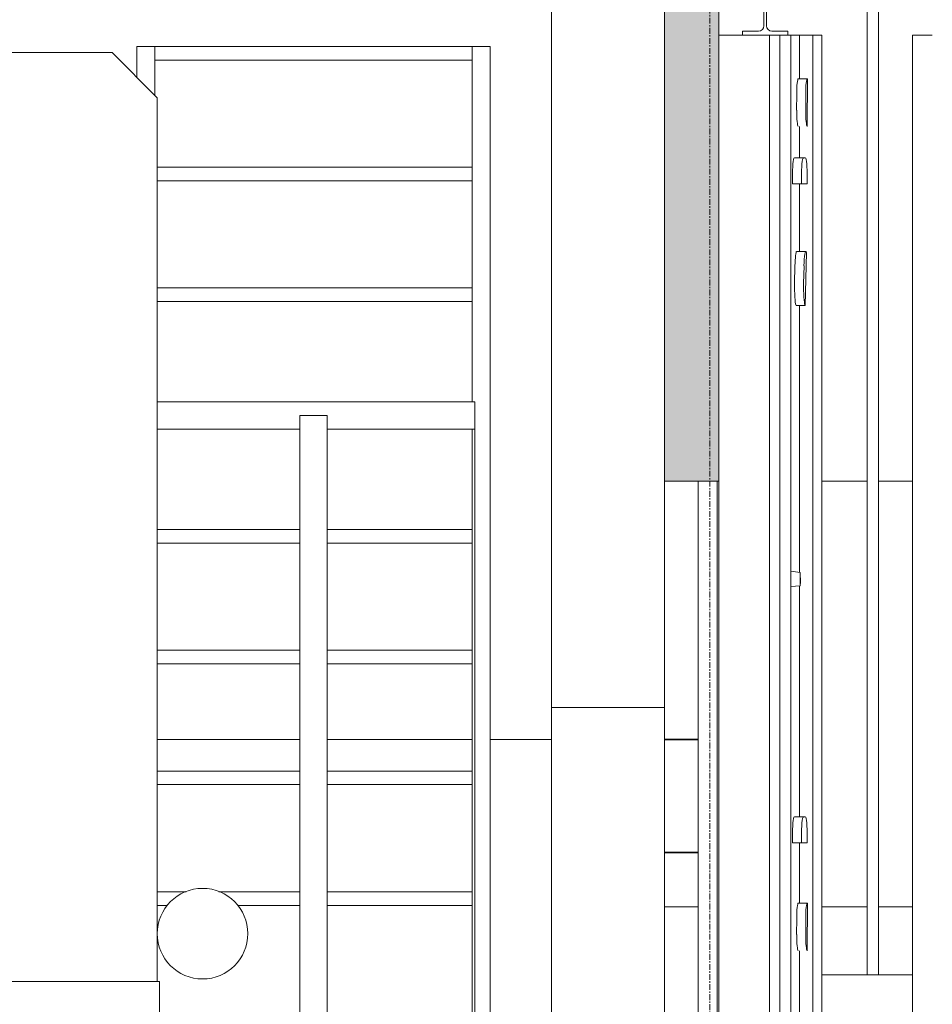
# Model space of a CAD drawing. Header units: millimetres. Extents: x 61846 to 198573, y 13020 to 52988.
# Tile 221 of 240: x 189564 to 191579, y 19145 to 21319. Entities that reach past the tile are written whole.
import ezdxf

# ---------------------------------------------------------------- set-up
doc = ezdxf.new("R2010")
doc.units = ezdxf.units.MM
doc.linetypes.add('Grid Line', pattern=[22.225, 12.7, -3.175, 3.175, -3.175])
for name, color, linetype, lineweight in [('A-FLOR', 192, 'Continuous', 50), ('A-GENM', 13, 'Continuous', 18), ('A-WALL', 113, 'Continuous', 25), ('I-WALL', 2, 'Continuous', 25), ('S-GRID', 1, 'Continuous', 18)]:
    doc.layers.add(name, color=color, linetype=linetype, lineweight=lineweight)

# ---------------------------------------------------------------- blocks, each defined once
blk = doc.blocks.new('Basic Wall_28_PBT_WA_beton t_p_g__d_250_C30_37_2203250 - Basic Wall_28_PBT_WA_beton t_p_g__d_250_C30_37_2203250-313176-GZ lierenkamer 4')
at = {"layer": 'A-WALL', "color": 10, "lineweight": 18}
for p, q in [((-46130.2, 19730), (-45815.2, 19730)), ((-45815.2, 19730), (-46130.2, 19730)), ((-45755.2, 19730), (-45435.2, 19730)), ((-45435.2, 19730), (-45755.2, 19730)), ((-45395.2, 19730), (-45260, 19730)), ((-45260, 19730), (-45395.2, 19730)), ((-45010, 19730), (-44935.8, 19730)), ((-44935.8, 19730), (-45010, 19730))]:
    blk.add_line(p, q, dxfattribs=at)
blk = doc.blocks.new('Basic Wall_28_PBT_WA_beton t_p_g__d_250_C30_37_2203250 - Basic Wall_28_PBT_WA_beton t_p_g__d_250_C30_37_2203250-313180-GZ lierenkamer 4')
blk.add_blockref('Basic Wall_28_PBT_WA_beton t_p_g__d_250_C30_37_2203250 - Basic Wall_28_PBT_WA_beton t_p_g__d_250_C30_37_2203250-313176-GZ lierenkamer 4', (0, 0))
blk = doc.blocks.new('Floor_28_PBT_FL_beton t_p_g__d_250_C30_37_2490507 - Floor_28_PBT_FL_beton t_p_g__d_250_C30_37_2490507-313453-GZ lierenkamer 4')
at = {"layer": 'A-FLOR', "color": 90, "lineweight": 35}
for p, q in [((-45010, 19730), (-44935.8, 19730)), ((-44935.8, 19730), (-45010, 19730)), ((-45010, 19480), (-44935.8, 19480)), ((-44935.8, 19480), (-45010, 19480))]:
    blk.add_line(p, q, dxfattribs=at)
blk = doc.blocks.new('Floor_28_PBT_FL_beton t_p_g__d_250_C30_37_2490507 - Floor_28_PBT_FL_beton t_p_g__d_250_C30_37_2490507-313457-GZ lierenkamer 4')
blk.add_blockref('Floor_28_PBT_FL_beton t_p_g__d_250_C30_37_2490507 - Floor_28_PBT_FL_beton t_p_g__d_250_C30_37_2490507-313453-GZ lierenkamer 4', (0, 0))
blk = doc.blocks.new('TadP_A_CON_CONSTRUCTIE_rvt-6-GZ lierenkamer 4')
at = {"layer": 'I-WALL', "color": 10, "lineweight": 18}
for p, q in [((-45260, 22350), (-45260, 19800)), ((-45010, 19800), (-45010, 22350)), ((-45260, 19800), (-45010, 19800)), ((-45010, 19800), (-45260, 19800)), ((-45260, 19800), (-45260, 16445)), ((-45010, 16445), (-45010, 19800))]:
    blk.add_line(p, q, dxfattribs=at)
at = {"layer": 'A-FLOR', "color": 10, "lineweight": 18}
blk.add_blockref('Floor_28_PBT_FL_beton t_p_g__d_250_C30_37_2490507 - Floor_28_PBT_FL_beton t_p_g__d_250_C30_37_2490507-313457-GZ lierenkamer 4', (0, 0), dxfattribs=at)
at = {"layer": 'A-WALL', "color": 10, "lineweight": 18}
blk.add_blockref('Basic Wall_28_PBT_WA_beton t_p_g__d_250_C30_37_2203250 - Basic Wall_28_PBT_WA_beton t_p_g__d_250_C30_37_2203250-313180-GZ lierenkamer 4', (0, 0), dxfattribs=at)
blk = doc.blocks.new('22_NOAHH_Wand_Wand-x 2594857 - 22_NOAHH_Wand_Wand-x-150139-GZ lierenkamer 4')
at = {"layer": 'A-WALL', "color": 130, "lineweight": 13}
for p, q in [((-45010, 20300), (-45010, 15820)), ((-44890, 20300), (-45010, 20300)), ((-44890, 20300), (-44890, 15820))]:
    blk.add_line(p, q, dxfattribs=at)
blk = doc.blocks.new('22_NOAHH_Wand_Wand-x 2594857 - 22_NOAHH_Wand_Wand-x 2594857-150143-GZ lierenkamer 4')
blk.add_blockref('22_NOAHH_Wand_Wand-x 2594857 - 22_NOAHH_Wand_Wand-x-150139-GZ lierenkamer 4', (0, 0))
blk = doc.blocks.new('22_NOAHH_Wand_Wand-x 2789588 - 22_NOAHH_Wand_Wand-x 2-161680-GZ lierenkamer 4')
at = {"layer": 'A-WALL', "lineweight": 13}
blk.add_line((-44935.8, 19360), (-45010, 19360), dxfattribs=at)
blk = doc.blocks.new('22_NOAHH_Wand_Wand-x 2789588 - 22_NOAHH_Wand_Wand-x 2789588-161677-GZ lierenkamer 4')
at = {"layer": 'A-WALL', "color": 130, "lineweight": 13}
for p, q in [((-44662.8, 20300), (-44562.3, 20300)), ((-44537.7, 20300), (-44462.2, 20300)), ((-44562.5, 19360), (-44662.8, 19360)), ((-44462.1, 19360), (-44537.5, 19360))]:
    blk.add_line(p, q, dxfattribs=at)
blk.add_blockref('22_NOAHH_Wand_Wand-x 2789588 - 22_NOAHH_Wand_Wand-x 2-161680-GZ lierenkamer 4', (0, 0))
blk = doc.blocks.new('22_NOAHH_Wand_Wand-x 2904254 - 22_NOAHH_Wand_Wand-x 2904254-166222-GZ lierenkamer 4')
at = {"layer": 'A-WALL', "lineweight": 13}
blk.add_hatch(color=9, dxfattribs=at).paths.add_polyline_path([(-44994.5, 20300), (-44890, 20300), (-44890, 22353), (-45010, 22353), (-45010, 20300)])
at = {"layer": 'A-WALL', "color": 130, "lineweight": 13}
for p, q in [((-44890, 22353), (-45010, 22353)), ((-45010, 22353), (-45010, 20300)), ((-44890, 22300), (-44890, 22353)), ((-44890, 20300), (-44890, 22200)), ((-45010, 20300), (-44890, 20300))]:
    blk.add_line(p, q, dxfattribs=at)
blk = doc.blocks.new('TadP_A_BWK_BOUWKUNDE_rvt-6-GZ lierenkamer 4')
at = {"layer": 'A-WALL', "color": 250, "lineweight": 25}
for name in ['22_NOAHH_Wand_Wand-x 2904254 - 22_NOAHH_Wand_Wand-x 2904254-166222-GZ lierenkamer 4', '22_NOAHH_Wand_Wand-x 2594857 - 22_NOAHH_Wand_Wand-x 2594857-150143-GZ lierenkamer 4', '22_NOAHH_Wand_Wand-x 2789588 - 22_NOAHH_Wand_Wand-x 2789588-161677-GZ lierenkamer 4']:
    blk.add_blockref(name, (0, 0), dxfattribs=at)
blk = doc.blocks.new('kettingtakels orkestkamer plafond laag - Laag-2765805-GZ lierenkamer 4')
at = {"layer": 'A-GENM'}
for p, q in [((-44562.5, 21810), (-44562.5, 19210)), ((-44537.5, 19210), (-44537.5, 21810)), ((-44462.1, 19210), (-44662.8, 19210)), ((-44462.1, 19210), (-44662.8, 19210))]:
    blk.add_line(p, q, dxfattribs=at)
blk = doc.blocks.new('Decorlier staande trommel - Decorlier staande trommel-5627370-GZ lierenkamer 4')
at = {"layer": 'A-GENM'}
for p, q in [((-46958.1, 21414.5), (-46963.1, 21414.5)), ((-46963.1, 21414.5), (-46963.1, 19619.5)), ((-46958.1, 19619.5), (-46958.1, 21414.5)), ((-46958.1, 21414.5), (-46490.1, 21414.5)), ((-46485, 21414.5), (-46490.1, 21414.5)), ((-46490.1, 21414.5), (-46490.1, 19619.5)), ((-46485, 19619.5), (-46485, 21414.5)), ((-46230.1, 21246.5), (-46485, 21246.5)), ((-46130.2, 21146.5), (-46230.1, 21246.5)), ((-46567.4, 21189.7), (-46917.9, 21189.7)), ((-46917.9, 21189.7), (-46917.9, 19643.5)), ((-46567.4, 19643.5), (-46567.4, 21189.7)), ((-46130.2, 19195), (-46130.2, 21146.5)), ((-47528.6, 19642.6), (-47528.6, 19385)), ((-46948.6, 19642.6), (-47528.6, 19642.6)), ((-46948.6, 19381), (-46948.6, 19642.6)), ((-46917.9, 19643.5), (-46567.4, 19643.5)), ((-46963.1, 19619.5), (-46958.1, 19619.5)), ((-46485, 19619.5), (-46948.6, 19619.5)), ((-46948.6, 19619.5), (-46948.6, 19413.9)), ((-46490.1, 19619.5), (-46485, 19619.5)), ((-46485, 19413.9), (-46485, 19619.5)), ((-47528.6, 19538.4), (-47718.6, 19538.4)), ((-47718.6, 19538.4), (-47718.6, 19485.3)), ((-47528.6, 19485.3), (-47528.6, 19538.4)), ((-47718.6, 19485.3), (-47528.6, 19485.3)), ((-46948.6, 19413.9), (-46485, 19413.9)), ((-46485.1, 19413.9), (-46485.1, 19195)), ((-47311.3, 19381), (-46948.6, 19381)), ((-46125.2, 19195), (-46985.2, 19195)), ((-46985.2, 19195), (-46985.2, 19095)), ((-46125.2, 19095), (-46125.2, 19195)), ((-46985.2, 19095), (-46125.2, 19095))]:
    blk.add_line(p, q, dxfattribs=at)
for start, end in [(0, 180), (180, 360)]:
    blk.add_arc((-46030.2, 19301), 100, start, end, dxfattribs=at)
blk = doc.blocks.new('kooiladder met kooi - Lierenkamer achter-5628086-GZ lierenkamer 4')
at = {"layer": 'A-GENM'}
for p, q in [((-46175.2, 21260), (-46135.2, 21260)), ((-46175.2, 21260), (-46175.2, 21191.5)), ((-45435.2, 21260), (-46135.2, 21260)), ((-46135.2, 21260), (-46135.2, 21151.5)), ((-45435.2, 21260), (-45395.2, 21260)), ((-45435.2, 21260), (-45435.2, 20475)), ((-45395.2, 21260), (-45395.2, 18875)), ((-46135.2, 21230), (-45435.2, 21230)), ((-45435.2, 20993.3), (-46130.2, 20993.3)), ((-46130.2, 20963.3), (-45435.2, 20963.3)), ((-45435.2, 20726.7), (-46130.2, 20726.7)), ((-46130.2, 20696.7), (-45435.2, 20696.7)), ((-46131.3, 20475), (-45429.2, 20475)), ((-45429.2, 20415), (-45429.2, 20475)), ((-45815.2, 20445), (-45755.2, 20445)), ((-45815.2, 20445), (-45815.2, 18945)), ((-45755.2, 20445), (-45755.2, 18945)), ((-45429.2, 18945), (-45429.2, 20445)), ((-45815.2, 20415), (-46131.3, 20415)), ((-45429.2, 20415), (-45755.2, 20415)), ((-45435.2, 20415), (-45435.2, 18975)), ((-45815.2, 20193.3), (-46130.2, 20193.3)), ((-45435.2, 20193.3), (-45755.2, 20193.3)), ((-46130.2, 20163.3), (-45815.2, 20163.3)), ((-45755.2, 20163.3), (-45435.2, 20163.3)), ((-45815.2, 19926.7), (-46130.2, 19926.7)), ((-45435.2, 19926.7), (-45755.2, 19926.7)), ((-46130.2, 19896.7), (-45815.2, 19896.7)), ((-45755.2, 19896.7), (-45435.2, 19896.7)), ((-45815.2, 19660), (-46130.2, 19660)), ((-45435.2, 19660), (-45755.2, 19660)), ((-46130.2, 19630), (-45815.2, 19630)), ((-45755.2, 19630), (-45435.2, 19630)), ((-46066.4, 19393.3), (-46130.2, 19393.3)), ((-45815.2, 19393.3), (-45993.9, 19393.3)), ((-45435.2, 19393.3), (-45755.2, 19393.3)), ((-46130.2, 19363.3), (-46107.3, 19363.3)), ((-45953, 19363.3), (-45815.2, 19363.3)), ((-45755.2, 19363.3), (-45435.2, 19363.3))]:
    blk.add_line(p, q, dxfattribs=at)
blk = doc.blocks.new('Orkestkamer IPE220 - IPE220-4670351-GZ lierenkamer 4')
at = {"layer": 'A-GENM'}
for p, q in [((-44777.7, 21580), (-44797.7, 21580)), ((-44777.7, 21580), (-44797.7, 21580)), ((-44797.7, 21579.7), (-44797.7, 21579.7)), ((-44797.7, 21571.7), (-44797.7, 21579.7)), ((-44797.7, 21571.1), (-44797.7, 21485)), ((-44777.7, 21571.1), (-44797.7, 21571.1)), ((-44777.7, 21579.7), (-44777.7, 21579.7)), ((-44777.7, 21579.7), (-44777.7, 21571.7)), ((-44777.7, 21485), (-44777.7, 21571.1)), ((-44737.7, 21485), (-44837.7, 21485)), ((-44837.7, 21485), (-44837.7, 21476.5)), ((-44797.7, 21485), (-44777.7, 21485)), ((-44737.7, 21476.5), (-44737.7, 21485)), ((-44837.7, 21476.5), (-44802.5, 21476.5)), ((-44790.5, 21464.5), (-44790.5, 21305.5)), ((-44784.9, 21305.5), (-44784.9, 21464.5)), ((-44772.9, 21476.5), (-44737.7, 21476.5)), ((-44802.5, 21293.5), (-44837.7, 21293.5)), ((-44837.7, 21293.5), (-44837.7, 21285)), ((-44837.7, 21285), (-44737.7, 21285)), ((-44737.7, 21293.5), (-44772.9, 21293.5)), ((-44737.7, 21285), (-44737.7, 21293.5))]:
    blk.add_line(p, q, dxfattribs=at)
for centre, start, end in [((-44802.5, 21464.5), 0, 90), ((-44772.9, 21464.5), 90, 180), ((-44802.5, 21305.5), 270, 0), ((-44772.9, 21305.5), 180, 270)]:
    blk.add_arc(centre, 12, start, end, dxfattribs=at)
blk = doc.blocks.new('Orkestkamer beplating - 1800x6600x24 Z-6815573-GZ lierenkamer 4')
at = {"layer": 'A-GENM'}
for p, q in [((-44731, 21285), (-44755.1, 21285)), ((-44755.1, 21285), (-44755.1, 15579.3)), ((-44731, 15579.3), (-44731, 21285)), ((-44731, 21285), (-44712.3, 21285))]:
    blk.add_line(p, q, dxfattribs=at)
blk = doc.blocks.new('Orkestkamer beplating zaagtand 3 - zaag type 3-6316603-GZ lierenkamer 4')
at = {"layer": 'A-GENM'}
for p, q in [((-44890, 21285), (-44837.7, 21285)), ((-44894.1, 20300), (-44894.1, 15820))]:
    blk.add_line(p, q, dxfattribs=at)
blk = doc.blocks.new('Orkestkamer koker 60x60 - Koker 60x60x3 lg 6600-6316589-GZ lierenkamer 4')
at = {"layer": 'A-GENM'}
blk.add_line((-44778.6, 21285), (-44778.6, 15579.3), dxfattribs=at)
blk = doc.blocks.new('Orkestkamer koker 60x60 - Koker 60x60x3 lg 6600-V237-GZ lierenkamer 4')
at = {"layer": 'A-GENM'}
blk.add_line((-44936, 20300), (-44936, 15820), dxfattribs=at)
blk = doc.blocks.new('Orkestkamer koker 60x60 - Koker 60x60x3 lg 6600-V238-GZ lierenkamer 4')
at = {"layer": 'A-GENM'}
for p, q in [((-44462.3, 21285), (-44462.3, 18565)), ((-44462.3, 21285), (-44456.9, 21285)), ((-44456.9, 21285), (-44418.8, 21285))]:
    blk.add_line(p, q, dxfattribs=at)
blk = doc.blocks.new('Orkestkamer beplating - 200x6600x30 Z-6559119-GZ lierenkamer 4')
at = {"layer": 'A-GENM'}
for p, q in [((-44712.3, 21285), (-44682.4, 21285)), ((-44712.3, 21188.3), (-44712.3, 21285)), ((-44682.4, 21285), (-44662.8, 21285)), ((-44682.4, 15579.3), (-44682.4, 21285)), ((-44662.8, 15579.3), (-44662.8, 21285)), ((-44712.3, 21013.9), (-44712.3, 21083.4)), ((-44712.3, 20807.5), (-44712.3, 20956.9)), ((-44712.3, 20098.3), (-44712.3, 20687.8)), ((-44712.3, 19558.8), (-44712.3, 20068.7)), ((-44712.3, 19368.3), (-44712.3, 19501.8)), ((-44712.3, 18874.8), (-44712.3, 19263.4))]:
    blk.add_line(p, q, dxfattribs=at)
blk = doc.blocks.new('Orkestkamer Fijndiffusie M - Orkestkamer Fijndiffusie M-V241-GZ lierenkamer 4')
at = {"layer": 'A-GENM'}
for p, q in [((-44698.3, 20807.5), (-44718.2, 20807.5)), ((-44699.3, 20687.8), (-44696.8, 20805.2)), ((-44696.8, 20805.2), (-44697.5, 20806.7)), ((-44722.9, 20736.7), (-44722.1, 20775.8)), ((-44702.1, 20775.8), (-44703, 20736.7)), ((-44719.2, 20687.8), (-44719.8, 20689.3)), ((-44719.2, 20687.8), (-44699.3, 20687.8)), ((-44699.9, 20689.3), (-44699.3, 20687.8))]:
    blk.add_line(p, q, dxfattribs=at)
for centre, start_param, end_param in [((-44718.2, 20767.5), 0.05236, 1.361357), ((-44698.3, 20767.5), 6.073746, 7.644542), ((-44719, 20728.4), 1.361357, 2.932153), ((-44699.1, 20728.4), 1.361357, 2.932153)]:
    blk.add_ellipse(centre, major_axis=(0, 40), ratio=0.098351, start_param=start_param, end_param=end_param, dxfattribs=at)
blk = doc.blocks.new('Orkestkamer Fijndiffusie L - Orkestkamer Fijndiffusie L-V242-GZ lierenkamer 4')
at = {"layer": 'A-GENM'}
for p, q in [((-44703.4, 16918.4), (-44723.3, 16918.4)), ((-44699.2, 16918.4), (-44703.4, 16918.4)), ((-44727.8, 16861.4), (-44727.8, 16873.4)), ((-44707.9, 16873.4), (-44707.9, 16861.4)), ((-44694.8, 16861.4), (-44694.8, 16873.4)), ((-44727.8, 16861.4), (-44707.9, 16861.4)), ((-44707.9, 16861.4), (-44694.8, 16861.4))]:
    blk.add_line(p, q, dxfattribs=at)
for centre, start_param, end_param in [((-44723.3, 16873.4), 0, 1.570796), ((-44703.4, 16873.4), 0, 1.570796), ((-44699.2, 16873.4), 4.712389, 6.283185)]:
    blk.add_ellipse(centre, major_axis=(0, 45), ratio=0.098351, start_param=start_param, end_param=end_param, dxfattribs=at)
blk = doc.blocks.new('Orkestkamer Fijndiffusie L - Orkestkamer Fijndiffusie L-V244-GZ lierenkamer 4')
at = {"layer": 'A-GENM'}
for p, q in [((-44710.9, 17746.4), (-44731, 17749.7)), ((-44731, 17749.7), (-44731, 17716.1)), ((-44710.9, 17717), (-44710.9, 17746.4)), ((-44709.6, 17724.7), (-44710.9, 17746.4)), ((-44710.7, 17718.5), (-44709.6, 17724.7))]:
    blk.add_line(p, q, dxfattribs=at)
at = {"layer": 'A-GENM', "flags": 128}
blk.add_lwpolyline([(-44731, 17716.1), (-44720.9, 17716.5), (-44710.9, 17717)], dxfattribs=at)
at = {"layer": 'A-GENM'}
blk.add_ellipse((-44712.9, 17757.1), major_axis=(0, 45), ratio=0.098351, start_param=3.613089, end_param=3.682645, dxfattribs=at)
blk = doc.blocks.new('Orkestkamer Fijndiffusie S - Orkestkamer Fijndiffusie S-V246-GZ lierenkamer 4')
at = {"layer": 'A-GENM'}
for p, q in [((-44694.9, 16708.4), (-44714.8, 16708.4)), ((-44694.6, 16708.3), (-44694.8, 16708.4)), ((-44694.8, 16603.4), (-44694.6, 16708.3)), ((-44718.3, 16639.3), (-44718.2, 16674.3)), ((-44698.3, 16674.3), (-44698.4, 16639.3)), ((-44695, 16603.4), (-44694.8, 16603.4))]:
    blk.add_line(p, q, dxfattribs=at)
for centre, start_param, end_param in [((-44714.8, 16673.4), 6.258896, 7.829692), ((-44694.9, 16673.4), 6.258896, 7.829692), ((-44714.8, 16638.4), 1.546507, 3.117303), ((-44694.9, 16638.4), 1.546507, 3.117303)]:
    blk.add_ellipse(centre, major_axis=(0, 35), ratio=0.098351, start_param=start_param, end_param=end_param, dxfattribs=at)

msp = doc.modelspace()

# ---------------------------------------------------------------- linework, layer by layer
at = {"layer": 'S-GRID', "linetype": 'Grid Line'}
msp.add_line((191087.8, 13020.4), (191087.8, 28603), dxfattribs=at)

# ---------------------------------------------------------------- block references
at = {"color": 210, "lineweight": 5}
for name in ['TadP_A_BWK_BOUWKUNDE_rvt-6-GZ lierenkamer 4', 'TadP_A_CON_CONSTRUCTIE_rvt-6-GZ lierenkamer 4']:
    msp.add_blockref(name, (235997.8, 0), dxfattribs=at)
at = {"layer": 'A-GENM'}
for name, p in [('kettingtakels orkestkamer plafond laag - Laag-2765805-GZ lierenkamer 4', (235997.8, 0)), ('Orkestkamer IPE220 - IPE220-4670351-GZ lierenkamer 4', (235997.8, 0)), ('Decorlier staande trommel - Decorlier staande trommel-5627370-GZ lierenkamer 4', (235997.8, 0)), ('Orkestkamer beplating zaagtand 3 - zaag type 3-6316603-GZ lierenkamer 4', (235997.8, 0)), ('Orkestkamer koker 60x60 - Koker 60x60x3 lg 6600-6316589-GZ lierenkamer 4', (235997.8, 0)), ('Orkestkamer beplating - 1800x6600x24 Z-6815573-GZ lierenkamer 4', (235997.8, 0)), ('Orkestkamer beplating - 200x6600x30 Z-6559119-GZ lierenkamer 4', (235997.8, 0)), ('Orkestkamer koker 60x60 - Koker 60x60x3 lg 6600-V238-GZ lierenkamer 4', (235997.8, 0)), ('kooiladder met kooi - Lierenkamer achter-5628086-GZ lierenkamer 4', (235997.8, 0)), ('Orkestkamer Fijndiffusie S - Orkestkamer Fijndiffusie S-V246-GZ lierenkamer 4', (235997.8, 4480)), ('Orkestkamer Fijndiffusie L - Orkestkamer Fijndiffusie L-V242-GZ lierenkamer 4', (235997.8, 4095.5)), ('Orkestkamer Fijndiffusie M - Orkestkamer Fijndiffusie M-V241-GZ lierenkamer 4', (235997.8, 0)), ('Orkestkamer koker 60x60 - Koker 60x60x3 lg 6600-V237-GZ lierenkamer 4', (235997.8, 0)), ('Orkestkamer Fijndiffusie L - Orkestkamer Fijndiffusie L-V244-GZ lierenkamer 4', (235997.8, 2351.7)), ('Orkestkamer Fijndiffusie L - Orkestkamer Fijndiffusie L-V242-GZ lierenkamer 4', (235997.8, 2640.4)), ('Orkestkamer Fijndiffusie S - Orkestkamer Fijndiffusie S-V246-GZ lierenkamer 4', (235997.8, 2660))]:
    msp.add_blockref(name, p, dxfattribs=at)

doc.saveas('drawing.dxf')
